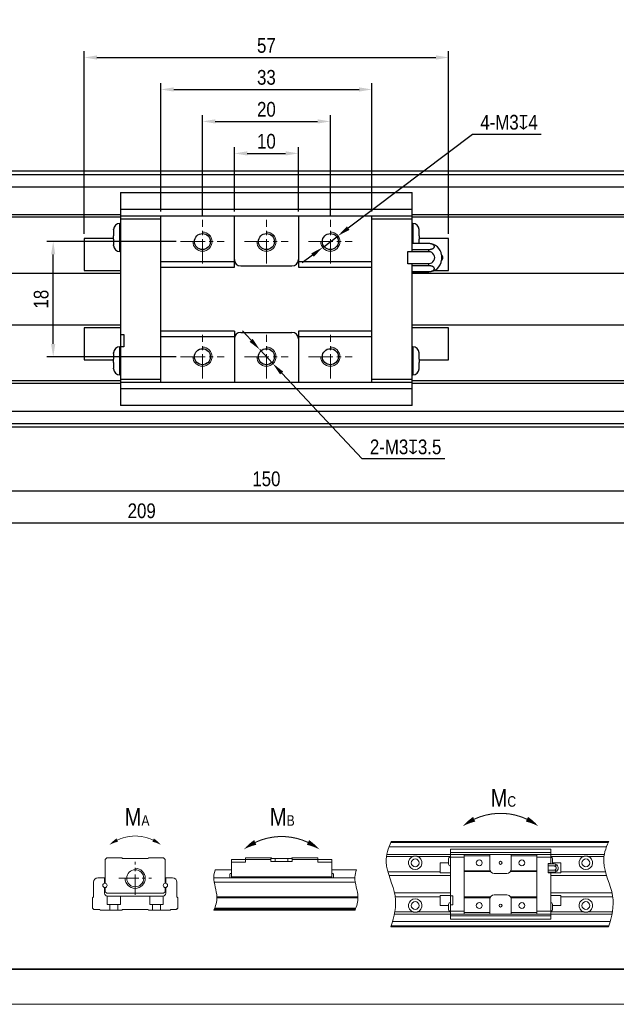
# Model space of a CAD drawing. Header units: millimetres. Extents: x 100 to 1557, y 30 to 283.
# Tile 10 of 16: x 967 to 1060, y 30 to 184. Entities that reach past the tile are written whole.
import ezdxf

# ---------------------------------------------------------------- set-up
doc = ezdxf.new("R2010")
doc.units = ezdxf.units.MM
doc.linetypes.add('CENTER2', pattern=[28.575, 19.05, -3.175, 3.175, -3.175])
doc.layers.get('Defpoints').update_dxf_attribs({"lineweight": 13})
for name, color, linetype, lineweight in [('小粗', 7, 'Continuous', 25), ('标注', 3, 'Continuous', 13), ('点划线', 1, 'CENTER2', 13), ('粗线', 7, 'Continuous', 35), ('细线', 7, 'Continuous', 13)]:
    doc.layers.add(name, color=color, linetype=linetype, lineweight=lineweight)
doc.styles.add('3.5', font='ARIALN.TTF', dxfattribs={"height": 2.3})
doc.styles.add('7', font='ARIALN.TTF', dxfattribs={"height": 7})
doc.dimstyles.new('A4—对齐', dxfattribs={"dimtxt": 2.3, "dimasz": 2, "dimexe": 1, "dimexo": 0.7, "dimgap": 0.7, "dimtad": 1, "dimdec": 1, "dimzin": 9, "dimdsep": 46, "dimtxsty": '3.5', "dimcen": 2.5, "dimadec": 0, "dimazin": 0, "dimtm": 1e-09, "dimtfac": 1, "dimtdec": 1, "dimtmove": 0, "dimatfit": 3, "dimfxl": 0, "dimtolj": 1, "dimarcsym": 0})
doc.dimstyles.new('A4—水平', dxfattribs={"dimtxt": 2.3, "dimasz": 2, "dimexe": 1, "dimexo": 0.7, "dimgap": 0.7, "dimtad": 1, "dimtih": 1, "dimtoh": 1, "dimdec": 1, "dimzin": 12, "dimdsep": 46, "dimtxsty": '3.5', "dimcen": 2.5, "dimadec": 0, "dimazin": 0, "dimtm": 1e-09, "dimtfac": 1, "dimtdec": 1, "dimtmove": 0, "dimatfit": 3, "dimfxl": 0, "dimtolj": 1, "dimarcsym": 0})

# ---------------------------------------------------------------- blocks, each defined once
blk = doc.blocks.new('A4图框')
at = {"layer": '粗线'}
blk.add_lwpolyline([(5, 205), (292, 205), (292, 5), (5, 5)], close=True, dxfattribs=at)
at = {"layer": '细线'}
blk.add_lwpolyline([(0, 210), (297, 210), (297, 0), (0, 0)], close=True, dxfattribs=at)
blk = doc.blocks.new('扭矩')
at = {"layer": '标注'}
for points in [[(433.56, 94.07, 0.0147, 1.47, -0.053865), (436.8, 96.04, 0, 0, -1.574086)], [(455.04, 94.07, 0.0147, 1.47, 0.053865), (451.8, 96.04, 0, 0, 1.574086)], [(333.16, 88.77, 0.01, 1, -0.053865), (335.36, 90.11, 0, 0, -1.574086)], [(347.76, 88.77, 0.01, 1, 0.053865), (345.56, 90.11, 0, 0, 1.574086)], [(371.34, 87.48, 0.0147, 1.47, -0.053865), (374.58, 89.45, 0, 0, -1.574086)], [(392.81, 87.48, 0.0147, 1.47, 0.053865), (389.57, 89.45, 0, 0, 1.574086)]]:
    blk.add_lwpolyline(points, format="xyseb", dxfattribs=at)
for points, const_width in [([(451.8, 96.04, 0.223025), (436.8, 96.04, 4.483797)], 0.294), ([(345.56, 90.11, 0.223025), (335.36, 90.11, 4.483797)], 0.2), ([(389.57, 89.45, 0.223025), (374.58, 89.45, 4.483797)], 0.294)]:
    blk.add_lwpolyline(points, format="xyb", dxfattribs=dict(at, const_width=const_width))
blk.add_arc((340.46, 79.24), 2.86, 180, 90, dxfattribs=at)
for points, knots in [([(413.21, 89.69), (412.34, 87.78), (410.77, 82.72), (415.51, 74.58), (414.13, 68.38), (413.16, 65.44)], [4.418107, 4.418107, 4.418107, 4.418107, 10.533784, 20.542229, 29.51, 29.51, 29.51, 29.51]), ([(475.04, 89.69), (474.16, 87.78), (472.59, 82.72), (477.33, 74.58), (475.96, 68.38), (474.98, 65.44)], [4.418107, 4.418107, 4.418107, 4.418107, 10.533784, 20.542229, 29.51, 29.51, 29.51, 29.51]), ([(363.22, 81.67), (362.98, 80.98), (362.42, 78.47), (364.23, 74.45), (363.34, 71.38), (362.84, 70.15)], [3.929779, 3.929779, 3.929779, 3.929779, 6.143971, 11.892959, 15.773013, 15.773013, 15.773013, 15.773013]), ([(403.32, 81.67), (403.08, 80.98), (402.52, 78.47), (404.33, 74.45), (403.44, 71.38), (402.94, 70.15)], [3.929779, 3.929779, 3.929779, 3.929779, 6.143971, 11.892959, 15.773013, 15.773013, 15.773013, 15.773013])]:
    blk.add_open_spline(points, degree=3, knots=knots, dxfattribs=at)
at = {"layer": '点划线', "ltscale": 0.3}
for p, q in [((340.46, 74.58), (340.46, 83.91)), ((335.79, 79.24), (345.12, 79.24))]:
    blk.add_line(p, q, dxfattribs=at)
at = {"layer": '细线'}
for p, q in [((413.21, 89.69), (475.04, 89.69)), ((474.43, 88.21), (412.6, 88.21)), ((413.1, 89.43), (474.92, 89.43)), ((430.03, 87.55), (430.03, 67.58)), ((430.03, 87.55), (458.57, 87.55)), ((458.57, 83.32), (458.57, 87.55)), ((331.97, 84.63), (332.37, 85.04)), ((331.97, 84.63), (331.97, 77.83)), ((332.37, 85.04), (336.62, 85.04)), ((336.82, 84.84), (336.62, 85.04)), ((344.09, 84.84), (336.82, 84.84)), ((344.3, 85.04), (344.09, 84.84)), ((348.54, 85.04), (344.3, 85.04)), ((348.54, 85.04), (348.94, 84.63)), ((348.94, 84.63), (348.94, 77.83)), ((367.81, 84.63), (379.04, 84.63)), ((367.81, 84.63), (367.81, 79.53)), ((371.77, 85.04), (371.77, 83.83)), ((379.11, 85.04), (371.77, 85.04)), ((379.04, 84.03), (379.04, 85.04)), ((379.04, 84.03), (385.1, 84.03)), ((384.94, 84.84), (379.21, 84.84)), ((380.26, 84.84), (380.26, 84.03)), ((383.89, 84.03), (383.89, 84.84)), ((392.38, 85.04), (385.04, 85.04)), ((385.1, 84.03), (385.1, 85.04)), ((385.1, 84.63), (396.34, 84.63)), ((392.38, 85.04), (392.38, 83.83)), ((396.34, 79.53), (396.34, 84.63)), ((411.89, 85.45), (419.46, 85.45)), ((473.81, 86.05), (411.99, 86.05)), ((420.65, 85.45), (430.03, 85.45)), ((429.55, 83.22), (429.55, 84.84)), ((458.57, 86.55), (430.03, 86.55)), ((433.99, 85.24), (430.03, 85.24)), ((433.99, 86.05), (433.99, 69.08)), ((441.27, 85.65), (433.99, 85.65)), ((441.27, 86.05), (441.27, 81.81)), ((447.33, 86.05), (447.33, 81.81)), ((454.61, 85.65), (447.33, 85.65)), ((454.61, 69.08), (454.61, 86.05)), ((458.57, 85.24), (454.61, 85.24)), ((458.57, 85.45), (467.95, 85.45)), ((459.05, 83.32), (459.05, 84.84)), ((469.14, 85.45), (473.71, 85.45)), ((367.81, 81.67), (363.22, 81.67)), ((371.77, 83.83), (367.81, 83.83)), ((396.34, 83.83), (392.38, 83.83)), ((403.32, 81.67), (396.34, 81.67)), ((429.55, 83.63), (427.12, 83.63)), ((427.12, 80.8), (427.12, 83.63)), ((441.34, 81.4), (433.99, 81.4)), ((441.43, 81.2), (433.99, 81.2)), ((447.17, 81.2), (454.61, 81.2)), ((454.61, 81.4), (447.26, 81.4)), ((457.84, 80.84), (457.84, 83.47)), ((458.57, 83.47), (457.84, 83.47)), ((459.54, 83.32), (457.84, 83.32)), ((457.84, 82.74), (459.54, 82.74)), ((459.54, 81.57), (457.84, 81.57)), ((461.48, 83.63), (459.05, 83.63)), ((460.67, 82.44), (460.67, 81.87)), ((461.48, 80.8), (461.48, 83.63)), ((329.81, 79.36), (331.77, 79.36)), ((331.77, 79.36), (331.77, 77.83)), ((349.14, 79.36), (351.11, 79.36)), ((349.14, 79.36), (349.14, 77.83)), ((362.81, 79.36), (402.91, 79.36)), ((367.32, 79.36), (367.32, 80.25)), ((396.34, 79.64), (367.81, 79.64)), ((367.81, 79.36), (367.81, 79.53)), ((396.34, 79.53), (367.81, 79.53)), ((396.34, 79.53), (396.34, 79.36)), ((396.82, 79.36), (396.82, 80.25)), ((412.28, 81.12), (427.13, 81.12)), ((430.04, 79.99), (412.62, 79.99)), ((427.12, 80.8), (430.03, 80.8)), ((442.48, 80.6), (446.12, 80.6)), ((459.54, 80.99), (457.84, 80.99)), ((458.57, 80.84), (457.84, 80.84)), ((458.57, 80.99), (458.57, 67.58)), ((458.57, 80.8), (461.48, 80.8)), ((474.45, 79.99), (458.57, 79.99)), ((461.47, 81.12), (474.11, 81.12)), ((328.6, 73.93), (328.6, 78.15)), ((331.77, 74.98), (331.77, 76.62)), ((331.97, 75.4), (331.97, 76.62)), ((348.94, 76.62), (348.94, 75.4)), ((349.14, 74.98), (349.14, 76.62)), ((352.32, 78.15), (352.32, 73.93)), ((403.02, 78.15), (362.92, 78.15)), ((328.33, 73.67), (328.6, 73.93)), ((328.33, 70.76), (328.33, 73.67)), ((332.37, 75), (331.97, 75.4)), ((348.54, 75), (332.37, 75)), ((332.48, 74.19), (332.48, 71.82)), ((332.57, 74.18), (348.34, 74.18)), ((336.32, 74.18), (336.32, 71.82)), ((344.6, 74.18), (344.6, 71.82)), ((348.44, 74.19), (348.44, 71.82)), ((348.94, 75.4), (348.54, 75)), ((352.32, 73.93), (352.58, 73.67)), ((352.58, 73.67), (352.58, 70.76)), ((363.67, 73.93), (403.77, 73.93)), ((363.68, 73.67), (403.77, 73.67)), ((414.15, 75.14), (430.04, 75.14)), ((414.36, 74.01), (427.13, 74.01)), ((430.03, 74.33), (427.12, 74.33)), ((427.12, 71.5), (427.12, 74.33)), ((430.03, 74.29), (430.76, 74.29)), ((430.76, 74.29), (430.76, 71.66)), ((441.43, 73.93), (433.99, 73.93)), ((441.34, 73.73), (433.99, 73.73)), ((441.27, 69.08), (441.27, 73.32)), ((442.48, 74.53), (446.12, 74.53)), ((447.17, 73.93), (454.61, 73.93)), ((454.61, 73.73), (447.26, 73.73)), ((447.33, 73.32), (447.33, 69.08)), ((458.57, 75.14), (475.97, 75.14)), ((461.48, 74.33), (458.57, 74.33)), ((461.47, 74.01), (476.18, 74.01)), ((461.48, 71.5), (461.48, 74.33)), ((328.74, 70.35), (328.33, 70.76)), ((330.35, 70.35), (328.74, 70.35)), ((330.56, 70.15), (330.35, 70.35)), ((336.62, 70.15), (330.56, 70.15)), ((332.48, 71.82), (336.32, 71.82)), ((333.28, 71.82), (333.28, 70.15)), ((335.51, 71.82), (335.51, 70.15)), ((336.82, 70.35), (336.62, 70.15)), ((344.09, 70.35), (336.82, 70.35)), ((344.3, 70.15), (344.09, 70.35)), ((350.36, 70.15), (344.3, 70.15)), ((348.44, 71.82), (344.6, 71.82)), ((345.41, 71.82), (345.41, 70.15)), ((347.63, 71.82), (347.63, 70.15)), ((350.56, 70.35), (350.36, 70.15)), ((351.89, 70.35), (350.56, 70.35)), ((352.32, 70.53), (352.34, 70.51)), ((352.58, 70.76), (352.34, 70.51)), ((362.84, 70.15), (402.94, 70.15)), ((403.02, 70.35), (362.92, 70.35)), ((363.07, 70.76), (403.17, 70.76)), ((427.12, 71.5), (429.55, 71.5)), ((429.55, 71.91), (429.55, 70.29)), ((430.03, 71.66), (430.76, 71.66)), ((459.05, 70.29), (459.05, 71.91)), ((459.05, 71.5), (461.48, 71.5)), ((414.15, 69.08), (475.97, 69.08)), ((414.25, 69.68), (419.46, 69.68)), ((420.65, 69.68), (430.03, 69.68)), ((430.03, 69.89), (433.99, 69.89)), ((430.03, 68.58), (458.57, 68.58)), ((430.03, 67.58), (458.57, 67.58)), ((441.27, 69.48), (433.99, 69.48)), ((454.61, 69.48), (447.33, 69.48)), ((454.61, 69.89), (458.57, 69.89)), ((458.57, 69.68), (467.95, 69.68)), ((469.14, 69.68), (476.08, 69.68)), ((413.16, 65.44), (474.98, 65.44)), ((475.07, 65.7), (413.24, 65.7)), ((413.62, 66.92), (475.44, 66.92))]:
    blk.add_line(p, q, dxfattribs=at)
for centre, radius in [((420.05, 83.63), 1.11), ((438.24, 83.63), 0.849), ((444.3, 83.63), 0.434), ((450.36, 83.63), 0.849), ((468.55, 83.63), 1.11), ((340.46, 79.24), 2.42), ((331.87, 77.22), 0.614), ((349.04, 77.22), 0.614), ((420.05, 71.5), 1.11), ((438.24, 71.5), 0.849), ((444.3, 71.5), 0.434), ((450.36, 71.5), 0.849), ((468.55, 71.5), 1.11)]:
    blk.add_circle(centre, radius, dxfattribs=at)
for centre, radius, start, end in [((380.26, 85.44), 1.21, 199.4712, 210), ((420.05, 83.63), 1.92, 107.9953, 72.0062), ((429.95, 84.84), 0.404, 78.463, 180.0001), ((458.65, 84.84), 0.404, 359.9999, 101.537), ((468.55, 83.63), 1.92, 107.9938, 72.0062), ((429.95, 83.22), 0.404, 179.9999, 281.537), ((442.48, 81.81), 1.21, 180, 270), ((446.12, 81.81), 1.21, 270, 360), ((459.54, 82.15), 1.17, 14.082, 89.9713), ((459.54, 82.15), 0.583, 270.1017, 90.0043), ((459.54, 82.15), 1.17, 270, 345.918), ((329.81, 78.15), 1.21, 90, 180), ((351.11, 78.15), 1.21, 0, 90), ((367.73, 80.25), 0.404, 78.463, 180.0001), ((396.42, 80.25), 0.404, 359.9999, 101.537), ((332.57, 74.98), 0.8, 180, 270), ((348.34, 74.98), 0.8, 270, 0), ((420.05, 71.5), 1.92, 287.9938, 252.0047), ((442.48, 73.32), 1.21, 90, 180), ((446.12, 73.32), 1.21, 30, 90), ((446.12, 73.32), 1.21, 0, 19.4712), ((468.55, 71.5), 1.92, 287.9938, 252.0047), ((351.89, 70.96), 0.606, 270, 314.9062), ((429.95, 71.91), 0.404, 78.463, 180.0001), ((429.95, 70.29), 0.404, 179.9999, 281.537), ((458.65, 71.91), 0.404, 359.9999, 101.537), ((458.65, 70.29), 0.404, 258.463, 0.0001)]:
    blk.add_arc(centre, radius, start, end, dxfattribs=at)
for centre, major_axis, ratio, start_param, end_param in [((383.89, 85.44), (0.51, 1.1), 1, 4.621289, 4.805051), ((459.54, 83.03), (0.583, 0), 0.5, 4.712313, 7.852981), ((459.54, 81.28), (-0.583, 0), 0.5, 1.570197, 4.710613), ((446.12, 73.32), (0.51, -1.1), 1, 1.478135, 1.661896)]:
    blk.add_ellipse(centre, major_axis=major_axis, ratio=ratio, start_param=start_param, end_param=end_param, dxfattribs=at)
for points in [[(420.65, 85.45), (420.6, 85.47), (420.55, 85.48), (420.45, 85.51), (420.4, 85.51), (420.3, 85.53), (420.25, 85.54), (420.15, 85.54), (420.1, 85.55), (420.03, 85.55), (420, 85.55), (419.95, 85.54), (419.93, 85.54), (419.85, 85.54), (419.8, 85.53), (419.7, 85.51), (419.6, 85.5), (419.51, 85.47), (419.46, 85.45)], [(469.14, 85.45), (469.09, 85.47), (469.04, 85.48), (468.95, 85.51), (468.9, 85.51), (468.8, 85.53), (468.75, 85.54), (468.65, 85.54), (468.6, 85.55), (468.52, 85.55), (468.5, 85.55), (468.45, 85.54), (468.42, 85.54), (468.35, 85.54), (468.3, 85.53), (468.2, 85.51), (468.1, 85.5), (468, 85.47), (467.95, 85.45)], [(419.46, 69.68), (419.51, 69.66), (419.56, 69.65), (419.65, 69.62), (419.7, 69.61), (419.8, 69.6), (419.85, 69.59), (419.95, 69.59), (420, 69.58), (420.08, 69.58), (420.1, 69.58), (420.15, 69.59), (420.18, 69.59), (420.25, 69.59), (420.3, 69.6), (420.4, 69.61), (420.5, 69.63), (420.6, 69.66), (420.65, 69.68)], [(467.95, 69.68), (468, 69.66), (468.05, 69.65), (468.15, 69.62), (468.2, 69.61), (468.3, 69.6), (468.35, 69.59), (468.45, 69.59), (468.5, 69.58), (468.57, 69.58), (468.6, 69.58), (468.65, 69.59), (468.67, 69.59), (468.75, 69.59), (468.8, 69.6), (468.9, 69.61), (469, 69.63), (469.09, 69.66), (469.14, 69.68)]]:
    blk.add_open_spline(points, degree=3, knots=[0, 0, 0, 0, 0.125, 0.125, 0.25, 0.25, 0.375, 0.375, 0.5, 0.5, 0.5625, 0.5625, 0.625, 0.625, 0.75, 0.75, 0.875, 1, 1, 1, 1], dxfattribs=at)
blk.add_open_spline([(362.98, 70.51), (403.08, 70.51)], degree=1, dxfattribs=at)
at = {"layer": '标注', "char_height": 5, "attachment_point": 1, "style": '7'}
for s, insert in [('M{\\H0.6x;C}', (441.48, 104.59)), ('M{\\H0.6x;A}', (337.46, 99.18)), ('M{\\H0.6x;B}', (378.72, 99.18))]:
    blk.add_mtext_dynamic_manual_height_columns(s, width=12.0149, gutter_width=35, heights=[0], dxfattribs=dict(at, insert=insert))
blk = doc.blocks.new('*D131')
at = {"layer": 'Defpoints', "color": 0, "transparency": 16777216}
for p in [(1010.25, 163.1), (1000.25, 153.3), (1010.25, 153.3)]:
    blk.add_point(p, dxfattribs=at)
at = {"layer": '标注', "color": 0, "lineweight": -2, "transparency": 16777216}
for p, q in [((1000.25, 154), (1000.25, 164.1)), ((1010.25, 154), (1010.25, 164.1)), ((1002.25, 163.1), (1008.25, 163.1))]:
    blk.add_line(p, q, dxfattribs=at)
at = {"layer": '标注', "color": 0, "transparency": 16777216}
for points in [[(1002.25, 163.43), (1002.25, 162.77), (1000.25, 163.1)], [(1008.25, 163.43), (1008.25, 162.77), (1010.25, 163.1)]]:
    blk.add_solid(points, dxfattribs=at)
at = {"layer": '标注', "color": 0, "transparency": 16777216, "insert": (1005.25, 164.98), "char_height": 2.3, "attachment_point": 5, "style": '3.5'}
blk.add_mtext('\\A1;10', dxfattribs=at)
blk = doc.blocks.new('*D132')
at = {"layer": 'Defpoints', "color": 0, "transparency": 16777216}
for p in [(1015.25, 168.1), (995.25, 152.71), (1015.25, 152.71)]:
    blk.add_point(p, dxfattribs=at)
at = {"layer": '标注', "color": 0, "lineweight": -2, "transparency": 16777216}
for p, q in [((995.25, 153.41), (995.25, 169.1)), ((997.25, 168.1), (1013.25, 168.1)), ((1015.25, 153.41), (1015.25, 169.1))]:
    blk.add_line(p, q, dxfattribs=at)
at = {"layer": '标注', "color": 0, "transparency": 16777216}
for points in [[(997.25, 168.43), (997.25, 167.77), (995.25, 168.1)], [(1013.25, 168.43), (1013.25, 167.77), (1015.25, 168.1)]]:
    blk.add_solid(points, dxfattribs=at)
at = {"layer": '标注', "color": 0, "transparency": 16777216, "insert": (1005.25, 169.98), "char_height": 2.3, "attachment_point": 5, "style": '3.5'}
blk.add_mtext('\\A1;20', dxfattribs=at)
blk = doc.blocks.new('*D133')
at = {"layer": 'Defpoints', "color": 0, "transparency": 16777216}
for p in [(1021.75, 173.1), (988.75, 153.3), (1021.75, 153.3)]:
    blk.add_point(p, dxfattribs=at)
at = {"layer": '标注', "color": 0, "lineweight": -2, "transparency": 16777216}
for p, q in [((988.75, 154), (988.75, 174.1)), ((1021.75, 154), (1021.75, 174.1)), ((990.75, 173.1), (1019.75, 173.1))]:
    blk.add_line(p, q, dxfattribs=at)
at = {"layer": '标注', "color": 0, "transparency": 16777216}
for points in [[(990.75, 173.43), (990.75, 172.77), (988.75, 173.1)], [(1019.75, 173.43), (1019.75, 172.77), (1021.75, 173.1)]]:
    blk.add_solid(points, dxfattribs=at)
at = {"layer": '标注', "color": 0, "transparency": 16777216, "insert": (1005.25, 174.98), "char_height": 2.3, "attachment_point": 5, "style": '3.5'}
blk.add_mtext('\\A1;33', dxfattribs=at)
blk = doc.blocks.new('*D134')
at = {"layer": 'Defpoints', "color": 0, "transparency": 16777216}
for p in [(1033.75, 178.1), (976.75, 149.8), (1033.75, 149.8)]:
    blk.add_point(p, dxfattribs=at)
at = {"layer": '标注', "color": 0, "lineweight": -2, "transparency": 16777216}
for p, q in [((976.75, 150.5), (976.75, 179.1)), ((1033.75, 150.5), (1033.75, 179.1)), ((978.75, 178.1), (1031.75, 178.1))]:
    blk.add_line(p, q, dxfattribs=at)
at = {"layer": '标注', "color": 0, "transparency": 16777216}
for points in [[(978.75, 178.43), (978.75, 177.77), (976.75, 178.1)], [(1031.75, 178.43), (1031.75, 177.77), (1033.75, 178.1)]]:
    blk.add_solid(points, dxfattribs=at)
at = {"layer": '标注', "color": 0, "transparency": 16777216, "insert": (1005.25, 179.97), "char_height": 2.3, "attachment_point": 5, "style": '3.5'}
blk.add_mtext('\\A1;57', dxfattribs=at)
blk = doc.blocks.new('*D135')
at = {"layer": 'Defpoints', "color": 0, "transparency": 16777216}
for p in [(930.25, 120.3), (1080.25, 120.3), (1080.25, 110.3)]:
    blk.add_point(p, dxfattribs=at)
at = {"layer": '标注', "color": 0, "lineweight": -2, "transparency": 16777216}
for p, q in [((930.25, 119.6), (930.25, 109.3)), ((1080.25, 119.6), (1080.25, 109.3)), ((932.25, 110.3), (1078.25, 110.3))]:
    blk.add_line(p, q, dxfattribs=at)
at = {"layer": '标注', "color": 0, "transparency": 16777216}
for points in [[(932.25, 110.63), (932.25, 109.97), (930.25, 110.3)], [(1078.25, 110.63), (1078.25, 109.97), (1080.25, 110.3)]]:
    blk.add_solid(points, dxfattribs=at)
at = {"layer": '标注', "color": 0, "transparency": 16777216, "insert": (1005.25, 112.18), "char_height": 2.3, "width": 17.3777, "attachment_point": 5, "style": '3.5'}
blk.add_mtext('\\A1;150', dxfattribs=at)
blk = doc.blocks.new('*D137')
at = {"layer": 'Defpoints', "color": 0, "transparency": 16777216}
for p in [(881.25, 120.5), (1090.25, 121), (1090.25, 105.3)]:
    blk.add_point(p, dxfattribs=at)
at = {"layer": '标注', "color": 0, "lineweight": -2, "transparency": 16777216}
for p, q in [((1090.25, 120.3), (1090.25, 104.3)), ((881.25, 119.8), (881.25, 104.3)), ((883.25, 105.3), (1088.25, 105.3))]:
    blk.add_line(p, q, dxfattribs=at)
at = {"layer": '标注', "color": 0, "transparency": 16777216}
for points in [[(883.25, 105.63), (883.25, 104.97), (881.25, 105.3)], [(1088.25, 105.63), (1088.25, 104.97), (1090.25, 105.3)]]:
    blk.add_solid(points, dxfattribs=at)
at = {"layer": '标注', "color": 0, "transparency": 16777216, "insert": (985.75, 107.18), "char_height": 2.3, "width": 21.1351, "attachment_point": 5, "style": '3.5'}
blk.add_mtext('\\A1;209', dxfattribs=at)
blk = doc.blocks.new('*D158')
at = {"layer": 'Defpoints', "color": 0, "transparency": 16777216}
for p in [(971.91, 149.3), (991.84, 149.3), (991.84, 131.3)]:
    blk.add_point(p, dxfattribs=at)
at = {"layer": '标注', "color": 0, "lineweight": -2, "transparency": 16777216}
for p, q in [((991.14, 149.3), (970.91, 149.3)), ((971.91, 133.3), (971.91, 147.3)), ((991.14, 131.3), (970.91, 131.3))]:
    blk.add_line(p, q, dxfattribs=at)
at = {"layer": '标注', "color": 0, "transparency": 16777216}
for points in [[(971.57, 147.3), (972.24, 147.3), (971.91, 149.3)], [(971.57, 133.3), (972.24, 133.3), (971.91, 131.3)]]:
    blk.add_solid(points, dxfattribs=at)
at = {"layer": '标注', "color": 0, "transparency": 16777216, "insert": (970.03, 140.3), "char_height": 2.3, "attachment_point": 5, "rotation": 90, "style": '3.5'}
blk.add_mtext('\\A1;18', dxfattribs=at)
blk = doc.blocks.new('*D159')
at = {"layer": 'Defpoints', "color": 0, "transparency": 16777216}
for p in [(1004.22, 132.4), (1006.27, 130.21)]:
    blk.add_point(p, dxfattribs=at)
at = {"layer": '标注', "color": 0, "lineweight": -2, "transparency": 16777216}
for p, q in [((1002.86, 133.86), (1001.49, 135.32)), ((1004.22, 132.4), (1006.27, 130.21)), ((1020.21, 115.3), (1007.64, 128.74)), ((1033.13, 115.3), (1020.21, 115.3))]:
    blk.add_line(p, q, dxfattribs=at)
at = {"layer": '标注', "color": 0, "transparency": 16777216}
for points in [[(1003.1, 134.09), (1002.62, 133.63), (1004.22, 132.4)], [(1007.88, 128.97), (1007.4, 128.52), (1006.27, 130.21)]]:
    blk.add_solid(points, dxfattribs=at)
at = {"layer": '标注', "color": 0, "transparency": 16777216, "insert": (1027.02, 117.18), "char_height": 2.3, "attachment_point": 5, "style": '3.5'}
blk.add_mtext('\\A1;2-M3{\\Fgdt|c134;x}3.5', dxfattribs=at)
blk = doc.blocks.new('*D160')
at = {"layer": 'Defpoints', "color": 0, "transparency": 16777216}
for p in [(1016.45, 150.21), (1014.05, 148.4)]:
    blk.add_point(p, dxfattribs=at)
at = {"layer": '标注', "color": 0, "lineweight": -2, "transparency": 16777216}
for p, q in [((1037.47, 166.08), (1018.04, 151.41)), ((1048.21, 166.08), (1037.47, 166.08)), ((1014.05, 148.4), (1016.45, 150.21)), ((1012.46, 147.19), (1010.86, 145.99))]:
    blk.add_line(p, q, dxfattribs=at)
at = {"layer": '标注', "color": 0, "transparency": 16777216}
for points in [[(1017.84, 151.68), (1018.24, 151.14), (1016.45, 150.21)], [(1012.26, 147.46), (1012.66, 146.93), (1014.05, 148.4)]]:
    blk.add_solid(points, dxfattribs=at)
at = {"layer": '标注', "color": 0, "transparency": 16777216, "insert": (1043.19, 167.96), "char_height": 2.3, "attachment_point": 5, "style": '3.5'}
blk.add_mtext('\\A1;4-M3{\\Fgdt|c134;x}4', dxfattribs=at)

msp = doc.modelspace()

# ---------------------------------------------------------------- linework, layer by layer
at = {"layer": '小粗'}
for p, q in [((1080.25, 160.3), (930.25, 160.3)), ((930.25, 159.8), (1080.25, 159.8)), ((1080.25, 157.8), (930.25, 157.8)), ((982.45, 156.96), (1028.05, 156.96)), ((982.45, 156.96), (982.45, 132.85)), ((1028.05, 147.78), (1028.05, 156.96)), ((1028.05, 154.3), (982.45, 154.3)), ((982.45, 153.5), (930.25, 153.5)), ((982.45, 153.1), (930.25, 153.1)), ((1028.05, 153.3), (982.45, 153.3)), ((988.75, 152.8), (982.45, 152.8)), ((988.75, 127.3), (988.75, 153.3)), ((1000.25, 145.3), (1000.25, 153.3)), ((1010.25, 153.3), (1010.25, 145.3)), ((1021.75, 127.3), (1021.75, 153.3)), ((1028.05, 152.8), (1021.75, 152.8)), ((1080.25, 153.5), (1028.05, 153.5)), ((1080.25, 153.1), (1028.05, 153.1)), ((981.35, 151.2), (981.35, 151.2)), ((981.35, 151.12), (981.35, 150.2)), ((982.45, 152.15), (982.35, 152.15)), ((982.35, 147.75), (982.35, 152.15)), ((1028.15, 152.15), (1028.05, 152.15)), ((1028.15, 152.15), (1028.15, 149)), ((1029.15, 151.2), (1029.15, 151.2)), ((1029.15, 150.2), (1029.15, 151.12)), ((981.35, 149.8), (976.75, 149.8)), ((976.75, 149.8), (976.75, 144.8)), ((981.35, 150.2), (981.35, 150.2)), ((981.35, 149.7), (981.35, 149.7)), ((981.35, 149.7), (981.35, 148.78)), ((1029.15, 150.2), (1029.15, 150.2)), ((1033.75, 149.8), (1029.15, 149.8)), ((1029.15, 149), (1029.15, 149.7)), ((1029.15, 149.7), (1029.15, 149.7)), ((1033.75, 144.8), (1033.75, 149.8)), ((981.35, 148.7), (981.35, 148.7)), ((1030.65, 149), (1028.05, 149)), ((1030.65, 148.99), (1028.05, 148.99)), ((1028.05, 148.08), (1030.65, 148.08)), ((1030.65, 148.99), (1030.65, 149)), ((1030.65, 147.72), (1030.65, 148.08)), ((982.35, 147.75), (982.45, 147.75)), ((1027.35, 145.82), (1027.35, 147.78)), ((1027.35, 147.78), (1028.05, 147.78)), ((1030.65, 147.72), (1027.35, 147.72)), ((1032.64, 147.21), (1032.64, 146.39)), ((976.75, 144.8), (982.45, 144.8)), ((988.75, 146.2), (1000.25, 146.2)), ((988.75, 145.3), (1000.25, 145.3)), ((1001.25, 145.5), (1009.25, 145.5)), ((1010.25, 146.2), (1021.75, 146.2)), ((1010.25, 145.3), (1021.75, 145.3)), ((1027.35, 145.88), (1030.65, 145.88)), ((1028.05, 145.82), (1027.35, 145.82)), ((1028.05, 123.64), (1028.05, 145.82)), ((1030.65, 145.53), (1028.05, 145.53)), ((1030.65, 145.53), (1030.65, 145.88)), ((1031.52, 144.8), (1033.75, 144.8)), ((982.45, 144.3), (933.25, 144.3)), ((1028.05, 144.61), (1030.65, 144.61)), ((1028.05, 144.6), (1030.65, 144.6)), ((1080.25, 144.3), (1028.05, 144.3)), ((1030.65, 144.6), (1030.65, 144.61)), ((933.25, 136.3), (982.45, 136.3)), ((982.45, 135.8), (976.75, 135.8)), ((976.75, 135.8), (976.75, 130.8)), ((1028.05, 136.3), (1080.25, 136.3)), ((1033.75, 135.8), (1028.05, 135.8)), ((1033.75, 130.8), (1033.75, 135.8)), ((982.45, 134.78), (982.95, 134.78)), ((982.95, 134.78), (982.95, 132.82)), ((1000.25, 135.3), (988.75, 135.3)), ((1000.25, 134.4), (988.75, 134.4)), ((1000.25, 135.3), (1000.25, 127.3)), ((1001.25, 135.1), (1009.25, 135.1)), ((1021.75, 135.3), (1010.25, 135.3)), ((1010.25, 135.3), (1010.25, 127.3)), ((1021.75, 134.4), (1010.25, 134.4)), ((982.45, 132.85), (982.35, 132.85)), ((982.35, 128.45), (982.35, 132.85)), ((982.45, 132.82), (982.45, 123.64)), ((982.95, 132.82), (982.45, 132.82)), ((1028.15, 132.85), (1028.05, 132.85)), ((1028.15, 132.85), (1028.15, 128.45)), ((981.35, 131.9), (981.35, 131.9)), ((981.35, 131.82), (981.35, 130.9)), ((1029.15, 131.9), (1029.15, 131.9)), ((1029.15, 130.9), (1029.15, 131.82)), ((976.75, 130.8), (981.35, 130.8)), ((981.35, 130.9), (981.35, 130.9)), ((981.35, 130.4), (981.35, 130.4)), ((981.35, 130.4), (981.35, 129.48)), ((981.35, 129.4), (981.35, 129.4)), ((1029.15, 130.9), (1029.15, 130.9)), ((1029.15, 130.8), (1033.75, 130.8)), ((1029.15, 129.48), (1029.15, 130.4)), ((1029.15, 130.4), (1029.15, 130.4)), ((1029.15, 129.4), (1029.15, 129.4)), ((982.35, 128.45), (982.45, 128.45)), ((1028.05, 128.45), (1028.15, 128.45)), ((982.45, 127.5), (930.25, 127.5)), ((982.45, 127.1), (930.25, 127.1)), ((982.45, 127.8), (988.75, 127.8)), ((982.45, 127.3), (1028.05, 127.3)), ((982.45, 126.3), (1028.05, 126.3)), ((1021.75, 127.8), (1028.05, 127.8)), ((1080.25, 127.5), (1028.05, 127.5)), ((1080.25, 127.1), (1028.05, 127.1)), ((1028.05, 123.64), (982.45, 123.64)), ((930.25, 122.8), (1080.25, 122.8)), ((1080.25, 120.8), (930.25, 120.8)), ((1080.25, 120.3), (930.25, 120.3))]:
    msp.add_line(p, q, dxfattribs=at)
for centre in [(995.25, 149.3), (1005.25, 149.3), (1015.25, 149.3), (995.25, 131.3), (1005.25, 131.3), (1015.25, 131.3)]:
    msp.add_circle(centre, 1.25, dxfattribs=at)
for centre, radius, start, end in [((982.35, 151.15), 1, 90, 177.1503), ((1028.15, 151.15), 1, 2.8407, 90), ((982.35, 148.75), 1, 182.8407, 270), ((1030.65, 147, 0), 2, 5.9669, 89.9995), ((1001.25, 146.5), 1, 180, 270), ((1009.25, 146.5), 1, 270, 0), ((1030.65, 146.8), 0.917, 269.927, 90.0283), ((1030.65, 146.6, 0), 2, 270, 354.0287), ((1032.35, 146.8), 0.5, 305.3329, 54.6671), ((1001.25, 134.1), 1, 90, 180), ((1009.25, 134.1), 1, 0, 90), ((982.35, 131.85), 1, 90, 177.1503), ((1028.15, 131.85), 1, 2.8407, 90), ((982.35, 129.45), 1, 182.8407, 270), ((1028.15, 129.45), 1, 270, 357.1503)]:
    msp.add_arc(centre, radius, start, end, dxfattribs=at)
for points in [[(981.35, 151.12), (981.35, 151.13), (981.35, 151.15), (981.35, 151.18), (981.35, 151.19), (981.35, 151.2)], [(1029.15, 151.12), (1029.15, 151.13), (1029.15, 151.15), (1029.15, 151.18), (1029.15, 151.19), (1029.15, 151.2)], [(981.35, 149.7), (981.35, 149.78), (981.35, 149.95), (981.35, 150.12), (981.35, 150.2)], [(1029.15, 150.2), (1029.15, 150.12), (1029.15, 149.95), (1029.15, 149.78), (1029.15, 149.7)], [(981.35, 148.7), (981.35, 148.71), (981.35, 148.73), (981.35, 148.75), (981.35, 148.77), (981.35, 148.78)], [(981.35, 131.82), (981.35, 131.83), (981.35, 131.85), (981.35, 131.88), (981.35, 131.89), (981.35, 131.9)], [(1029.15, 131.82), (1029.15, 131.83), (1029.15, 131.85), (1029.15, 131.88), (1029.15, 131.89), (1029.15, 131.9)], [(981.35, 130.4), (981.35, 130.48), (981.35, 130.65), (981.35, 130.82), (981.35, 130.9)], [(981.35, 129.4), (981.35, 129.41), (981.35, 129.43), (981.35, 129.45), (981.35, 129.47), (981.35, 129.48)], [(1029.15, 130.9), (1029.15, 130.82), (1029.15, 130.65), (1029.15, 130.48), (1029.15, 130.4)], [(1029.15, 129.4), (1029.15, 129.41), (1029.15, 129.43), (1029.15, 129.45), (1029.15, 129.47), (1029.15, 129.48)]]:
    msp.add_open_spline(points, degree=3, dxfattribs=at)
for points in [[(1030.65, 148.08), (1030.71, 148.08), (1030.77, 148.08), (1030.85, 148.09), (1030.88, 148.09), (1030.92, 148.1), (1030.94, 148.1), (1030.96, 148.11), (1030.98, 148.11), (1031.04, 148.12), (1031.09, 148.14), (1031.17, 148.16), (1031.19, 148.17), (1031.23, 148.19), (1031.28, 148.21), (1031.31, 148.24), (1031.34, 148.25), (1031.35, 148.26), (1031.36, 148.27), (1031.37, 148.28), (1031.41, 148.31), (1031.44, 148.33), (1031.47, 148.38), (1031.48, 148.39), (1031.49, 148.41), (1031.49, 148.42), (1031.5, 148.43), (1031.5, 148.44), (1031.52, 148.48), (1031.52, 148.5), (1031.52, 148.54), (1031.52, 148.55), (1031.52, 148.56), (1031.52, 148.57), (1031.51, 148.59), (1031.51, 148.61), (1031.49, 148.65), (1031.48, 148.68), (1031.45, 148.72), (1031.44, 148.73), (1031.41, 148.76), (1031.4, 148.77), (1031.35, 148.81), (1031.31, 148.83), (1031.26, 148.86), (1031.25, 148.86), (1031.23, 148.87), (1031.2, 148.89), (1031.14, 148.91), (1031.09, 148.93), (1031.06, 148.94), (1031.04, 148.94), (1031.02, 148.95), (1031, 148.95), (1030.94, 148.97), (1030.88, 148.98), (1030.8, 148.99), (1030.77, 148.99), (1030.71, 148.99), (1030.68, 148.99), (1030.65, 148.99)], [(1030.65, 144.61), (1030.71, 144.61), (1030.77, 144.61), (1030.85, 144.62), (1030.88, 144.63), (1030.92, 144.63), (1030.94, 144.64), (1030.96, 144.64), (1030.98, 144.64), (1031.04, 144.66), (1031.09, 144.67), (1031.17, 144.7), (1031.19, 144.71), (1031.23, 144.73), (1031.28, 144.75), (1031.31, 144.77), (1031.34, 144.79), (1031.35, 144.79), (1031.36, 144.81), (1031.37, 144.81), (1031.41, 144.84), (1031.44, 144.87), (1031.47, 144.91), (1031.48, 144.93), (1031.49, 144.95), (1031.49, 144.95), (1031.5, 144.97), (1031.5, 144.97), (1031.52, 145.01), (1031.52, 145.04), (1031.52, 145.08), (1031.52, 145.08), (1031.52, 145.1), (1031.52, 145.11), (1031.51, 145.13), (1031.51, 145.14), (1031.49, 145.19), (1031.48, 145.21), (1031.45, 145.25), (1031.44, 145.27), (1031.41, 145.29), (1031.4, 145.31), (1031.35, 145.34), (1031.31, 145.37), (1031.26, 145.39), (1031.25, 145.4), (1031.23, 145.41), (1031.2, 145.43), (1031.14, 145.45), (1031.09, 145.46), (1031.06, 145.47), (1031.04, 145.48), (1031.02, 145.48), (1031, 145.49), (1030.94, 145.5), (1030.88, 145.51), (1030.8, 145.52), (1030.77, 145.52), (1030.71, 145.53), (1030.68, 145.53), (1030.65, 145.53)]]:
    msp.add_open_spline(points, degree=3, knots=[0, 0, 0, 0, 0.0625, 0.0625, 0.09375, 0.09375, 0.109375, 0.109375, 0.125, 0.125, 0.1875, 0.1875, 0.21875, 0.21875, 0.25, 0.28125, 0.28125, 0.296875, 0.296875, 0.3125, 0.3125, 0.375, 0.375, 0.40625, 0.40625, 0.421875, 0.421875, 0.4375, 0.4375, 0.5, 0.5, 0.515625, 0.515625, 0.53125, 0.53125, 0.5625, 0.5625, 0.625, 0.625, 0.65625, 0.65625, 0.6875, 0.6875, 0.75, 0.75, 0.765625, 0.765625, 0.78125, 0.8125, 0.84375, 0.84375, 0.859375, 0.859375, 0.875, 0.875, 0.9375, 0.9375, 0.96875, 0.96875, 1, 1, 1, 1], dxfattribs=at)
at = {"layer": '标注'}
for centre in [(995.25, 149.3), (1005.25, 149.3), (1015.25, 149.3), (995.25, 131.3), (1005.25, 131.3), (1015.25, 131.3)]:
    msp.add_arc(centre, 1.5, 180, 90, dxfattribs=at)
at = {"layer": '点划线', "ltscale": 0.2}
for p, q in [((995.25, 145.89), (995.25, 152.71)), ((1005.25, 145.89), (1005.25, 152.71)), ((1015.25, 145.89), (1015.25, 152.71)), ((991.84, 149.3), (998.66, 149.3)), ((1001.84, 149.3), (1008.66, 149.3)), ((1011.84, 149.3), (1018.66, 149.3)), ((995.25, 127.89), (995.25, 134.71)), ((1005.25, 127.89), (1005.25, 134.71)), ((1015.25, 127.89), (1015.25, 134.71)), ((991.84, 131.3), (998.66, 131.3)), ((1001.84, 131.3), (1008.66, 131.3)), ((1011.84, 131.3), (1018.66, 131.3))]:
    msp.add_line(p, q, dxfattribs=at)

# ---------------------------------------------------------------- block references
at = {"layer": '标注'}
for name, p, xscale, yscale, zscale in [('A4图框', (853.67, 30), 1.10045781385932, 1.10045781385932, 1.10045781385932), ('扭矩', (797.4, 6.11), 0.5502289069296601, 0.5502289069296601, 0.5502289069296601)]:
    msp.add_blockref(name, p, dxfattribs=dict(at, xscale=xscale, yscale=yscale, zscale=zscale))

# ---------------------------------------------------------------- dimensions: what is measured, and where the dimension line sits
for base, p1, p2, picture, middle in [((1033.75, 178.1), (976.75, 149.8), (1033.75, 149.8), '*D134', (1005.25, 179.97)), ((1021.75, 173.1), (988.75, 153.3), (1021.75, 153.3), '*D133', (1005.25, 174.98)), ((1015.25, 168.1), (995.25, 152.71), (1015.25, 152.71), '*D132', (1005.25, 169.98)), ((1010.25, 163.1), (1000.25, 153.3), (1010.25, 153.3), '*D131', (1005.25, 164.98))]:
    dim = msp.add_linear_dim(base=base, p1=p1, p2=p2, dimstyle='A4—对齐', dxfattribs=at)
    dim.commit()
    dim.dimension.update_dxf_attribs({"geometry": picture, "text_midpoint": middle})
for p1, p2, text, picture, middle in [((1014.05, 148.4), (1016.45, 150.21), '4-M3{\\Fgdt|c134;x}4', '*D160', (1043.19, 166.08)), ((1004.22, 132.4), (1006.27, 130.21), '2-M3{\\Fgdt|c134;x}3.5', '*D159', (1027.02, 115.3))]:
    dim = msp.add_diameter_dim_2p(p1=p1, p2=p2, text=text, dimstyle='A4—水平', dxfattribs=at)
    dim.commit()
    dim.dimension.update_dxf_attribs({"geometry": picture, "text_midpoint": middle, "dimtype": 163})
dim = msp.add_linear_dim(base=(971.91, 149.3), p1=(991.84, 131.3), p2=(991.84, 149.3), angle=90, dimstyle='A4—对齐', dxfattribs=at)
dim.commit()
dim.dimension.update_dxf_attribs({"geometry": '*D158', "text_midpoint": (970.03, 140.3)})
for base, p1, p2, text, picture, middle in [((1090.25, 105.3), (881.25, 120.5), (1090.25, 121), '209', '*D137', (985.75, 107.18)), ((1080.25, 110.3), (930.25, 120.3), (1080.25, 120.3), '150', '*D135', (1005.25, 112.18))]:
    dim = msp.add_linear_dim(base=base, p1=p1, p2=p2, text=text, dimstyle='A4—对齐', dxfattribs=at)
    dim.commit()
    dim.dimension.update_dxf_attribs({"geometry": picture, "text_midpoint": middle})

doc.saveas('drawing.dxf')
